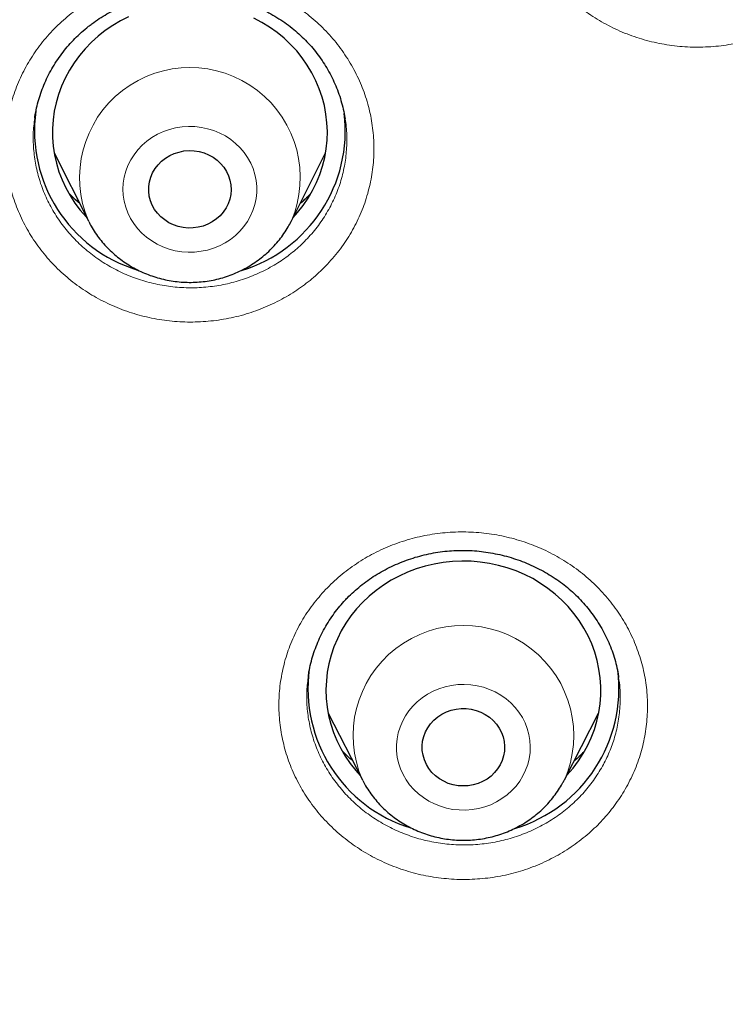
# Model space of a CAD drawing. Header units: millimetres. Extents: x 8 to 961, y 12 to 950.
# Tile 34 of 171: x 326.41 to 334.12, y 804.61 to 815.36. Entities that reach past the tile are written whole.
import ezdxf

# ---------------------------------------------------------------- set-up
doc = ezdxf.new("R2010")
doc.units = ezdxf.units.MM

msp = doc.modelspace()

# ---------------------------------------------------------------- linework, layer by layer
at = {"color": 7, "linetype": 'Continuous', "lineweight": 30}
for p, q in [((326.583, 814.296), (326.58, 814.282)), ((326.791, 813.905), (327.164, 813.16)), ((329.379, 813.16), (329.753, 813.905)), ((327.167, 813.153), (327.164, 813.16)), ((329.379, 813.16), (329.378, 813.157)), ((329.565, 808.205), (329.564, 808.195)), ((332.95, 808.182), (332.949, 808.19)), ((329.78, 807.788), (330.154, 807.06)), ((332.36, 807.06), (332.733, 807.788)), ((330.158, 807.053), (330.154, 807.06))]:
    msp.add_line(p, q, dxfattribs=at)
at = {"color": 7, "linetype": 'Continuous', "lineweight": 30, "flags": 128}
for points in [[(327.603, 815.39), (327.514, 815.345), (327.429, 815.294), (327.347, 815.238), (327.269, 815.177), (327.196, 815.111), (327.128, 815.04), (327.065, 814.965), (327.008, 814.887), (326.956, 814.805), (326.91, 814.72), (326.871, 814.632), (326.838, 814.542), (326.811, 814.45), (326.792, 814.357), (326.778, 814.263), (326.772, 814.168), (326.773, 814.072), (326.78, 813.977), (326.794, 813.883), (326.815, 813.79), (326.843, 813.698), (326.877, 813.609), (326.918, 813.522), (326.964, 813.437), (327.017, 813.356), (327.075, 813.278), (327.139, 813.204), (327.145, 813.197)], [(329.398, 813.197), (329.447, 813.253), (329.508, 813.329), (329.562, 813.41), (329.611, 813.493), (329.653, 813.579), (329.69, 813.668), (329.719, 813.759), (329.743, 813.852), (329.759, 813.946), (329.769, 814.041), (329.772, 814.136), (329.768, 814.231), (329.757, 814.326), (329.739, 814.419), (329.715, 814.512), (329.684, 814.603), (329.647, 814.691), (329.603, 814.777), (329.553, 814.86), (329.498, 814.94), (329.437, 815.016), (329.37, 815.088), (329.299, 815.155), (329.223, 815.218), (329.142, 815.276), (329.058, 815.328), (328.97, 815.375)], [(328.561, 813.182), (328.516, 813.151), (328.468, 813.125), (328.417, 813.105), (328.363, 813.092), (328.309, 813.084), (328.253, 813.083), (328.198, 813.088), (328.144, 813.1), (328.092, 813.118), (328.043, 813.141), (327.997, 813.171), (327.955, 813.205), (327.918, 813.244), (327.887, 813.287), (327.861, 813.333), (327.841, 813.381), (327.828, 813.432), (327.822, 813.484), (327.823, 813.536), (327.83, 813.587), (327.844, 813.638), (327.865, 813.686), (327.891, 813.732), (327.924, 813.774), (327.962, 813.812), (328.004, 813.846), (328.051, 813.874), (328.1, 813.897), (328.153, 813.913), (328.207, 813.924), (328.262, 813.928), (328.318, 813.926), (328.372, 813.918), (328.426, 813.903), (328.476, 813.882), (328.524, 813.856), (328.568, 813.824), (328.607, 813.787), (328.642, 813.746), (328.67, 813.702), (328.693, 813.654), (328.709, 813.604), (328.719, 813.553), (328.722, 813.501), (328.718, 813.449), (328.707, 813.398), (328.69, 813.349), (328.666, 813.302), (328.636, 813.258), (328.601, 813.217), (328.561, 813.182)], [(332.384, 807.109), (332.39, 807.115), (332.454, 807.189), (332.512, 807.267), (332.565, 807.348), (332.611, 807.433), (332.652, 807.52), (332.686, 807.61), (332.713, 807.702), (332.734, 807.795), (332.748, 807.889), (332.756, 807.984), (332.756, 808.079), (332.75, 808.174), (332.736, 808.269), (332.717, 808.362), (332.69, 808.454), (332.657, 808.544), (332.617, 808.632), (332.572, 808.717), (332.52, 808.798), (332.462, 808.877), (332.399, 808.951), (332.331, 809.022), (332.258, 809.088), (332.18, 809.149), (332.098, 809.205), (332.013, 809.256), (331.923, 809.301), (331.831, 809.34), (331.736, 809.374), (331.639, 809.401), (331.541, 809.422), (331.44, 809.437), (331.34, 809.446), (331.238, 809.448), (331.137, 809.443), (331.036, 809.432), (330.937, 809.415), (330.838, 809.392), (330.742, 809.362), (330.648, 809.327), (330.557, 809.285), (330.469, 809.238), (330.385, 809.185), (330.304, 809.127), (330.228, 809.064), (330.157, 808.997), (330.091, 808.925), (330.029, 808.849), (329.974, 808.769), (329.924, 808.686), (329.881, 808.6), (329.844, 808.511), (329.813, 808.421), (329.789, 808.328), (329.771, 808.234), (329.761, 808.14), (329.757, 808.045), (329.76, 807.949), (329.769, 807.855), (329.786, 807.761), (329.809, 807.668), (329.839, 807.577), (329.876, 807.488), (329.918, 807.402), (329.967, 807.318), (330.022, 807.238), (330.082, 807.162), (330.129, 807.109)], [(331.597, 807.139), (331.558, 807.102), (331.515, 807.069), (331.467, 807.042), (331.417, 807.021), (331.364, 807.005), (331.309, 806.996), (331.254, 806.993), (331.199, 806.996), (331.144, 807.006), (331.092, 807.022), (331.042, 807.044), (330.995, 807.072), (330.952, 807.105), (330.913, 807.142), (330.88, 807.184), (330.853, 807.229), (330.831, 807.277), (330.817, 807.328), (330.808, 807.379), (330.807, 807.431), (330.812, 807.483), (330.825, 807.534), (330.843, 807.583), (330.868, 807.629), (330.899, 807.672), (330.935, 807.712), (330.977, 807.747), (331.022, 807.776), (331.071, 807.801), (331.123, 807.819), (331.176, 807.832), (331.231, 807.838), (331.287, 807.838), (331.342, 807.831), (331.395, 807.818), (331.447, 807.799), (331.496, 807.774), (331.541, 807.744), (331.581, 807.708), (331.617, 807.669), (331.648, 807.625), (331.672, 807.578), (331.69, 807.529), (331.702, 807.478), (331.707, 807.426), (331.704, 807.374), (331.696, 807.323), (331.68, 807.273), (331.658, 807.225), (331.63, 807.18), (331.597, 807.139)]]:
    msp.add_lwpolyline(points, dxfattribs=at)
at = {"color": 252, "linetype": 'Continuous', "lineweight": 0, "flags": 128}
for points in [[(327.802, 814.031), (327.75, 813.986), (327.703, 813.937), (327.662, 813.883), (327.626, 813.826), (327.596, 813.766), (327.572, 813.704), (327.555, 813.639), (327.545, 813.574), (327.541, 813.507), (327.544, 813.441), (327.554, 813.375), (327.571, 813.311), (327.594, 813.248), (327.624, 813.188), (327.66, 813.131), (327.701, 813.077), (327.748, 813.027), (327.799, 812.982), (327.855, 812.942), (327.915, 812.907), (327.978, 812.877), (328.044, 812.853), (328.112, 812.836), (328.182, 812.824), (328.252, 812.819), (328.323, 812.821), (328.393, 812.829), (328.462, 812.843), (328.529, 812.863), (328.594, 812.889), (328.655, 812.921), (328.714, 812.959), (328.768, 813.002), (328.817, 813.049), (328.861, 813.101), (328.9, 813.156), (328.933, 813.215), (328.96, 813.276), (328.98, 813.339), (328.994, 813.405), (329.001, 813.471), (329.001, 813.537), (328.995, 813.603), (328.981, 813.668), (328.961, 813.732), (328.935, 813.793), (328.902, 813.852), (328.864, 813.907), (328.82, 813.959), (328.771, 814.007), (328.717, 814.05), (328.659, 814.088), (328.597, 814.12), (328.532, 814.147), (328.465, 814.167), (328.397, 814.182), (328.326, 814.19), (328.256, 814.192), (328.186, 814.187), (328.116, 814.176), (328.048, 814.159), (327.982, 814.136), (327.918, 814.106), (327.858, 814.071), (327.802, 814.031)], [(330.705, 807.865), (330.661, 807.813), (330.623, 807.757), (330.591, 807.698), (330.565, 807.636), (330.546, 807.573), (330.533, 807.507), (330.527, 807.441), (330.527, 807.375), (330.535, 807.309), (330.549, 807.244), (330.57, 807.181), (330.598, 807.12), (330.631, 807.061), (330.67, 807.006), (330.715, 806.955), (330.765, 806.908), (330.82, 806.866), (330.878, 806.829), (330.94, 806.797), (331.005, 806.771), (331.073, 806.751), (331.142, 806.738), (331.212, 806.731), (331.282, 806.73), (331.353, 806.735), (331.422, 806.747), (331.49, 806.765), (331.556, 806.789), (331.619, 806.819), (331.678, 806.855), (331.734, 806.896), (331.785, 806.942), (331.831, 806.992), (331.872, 807.046), (331.907, 807.103), (331.936, 807.164), (331.959, 807.227), (331.975, 807.291), (331.984, 807.357), (331.987, 807.423), (331.983, 807.489), (331.972, 807.555), (331.954, 807.619), (331.93, 807.681), (331.9, 807.741), (331.863, 807.798), (331.821, 807.851), (331.774, 807.901), (331.722, 807.945), (331.665, 807.985), (331.605, 808.019), (331.541, 808.048), (331.475, 808.071), (331.406, 808.088), (331.337, 808.098), (331.266, 808.102), (331.196, 808.1), (331.126, 808.091), (331.057, 808.076), (330.99, 808.055), (330.926, 808.028), (330.864, 807.995), (330.807, 807.956), (330.753, 807.913), (330.705, 807.865)]]:
    msp.add_lwpolyline(points, dxfattribs=at)
at = {"color": 252, "linetype": 'Continuous', "lineweight": 0}
for centre, start, end in [((328.272, 813.632), 336.9196, 203.0804), ((331.257, 807.542), 336.2645, 203.6092)]:
    msp.add_arc(centre, 1.204, start, end, dxfattribs=at)
at = {"color": 7, "linetype": 'Continuous', "lineweight": 30}
for centre, radius, start, end in [((328.164, 814.144), 1.589, 172.248, 253.035), ((328.373, 814.147), 1.595, 286.7956, 6.7596), ((331.149, 808.054), 1.589, 172.2455, 252.9179), ((331.359, 808.057), 1.595, 286.7474, 7.1989)]:
    msp.add_arc(centre, radius, start, end, dxfattribs=at)
for points, knots in [([(387.277, 812.494), (387.275, 812.523), (387.272, 812.582), (387.266, 812.676), (387.26, 812.771), (387.254, 812.874), (387.246, 812.988), (387.238, 813.113), (387.228, 813.249), (387.216, 813.406), (387.202, 813.586), (387.185, 813.79), (387.165, 814.009), (387.143, 814.247), (387.118, 814.495), (387.092, 814.741), (387.066, 814.968), (387.042, 815.176), (387.018, 815.366), (386.998, 815.53), (386.98, 815.667), (386.965, 815.774), (386.954, 815.858), (386.945, 815.927), (386.935, 815.996), (386.923, 816.079), (386.908, 816.183), (386.89, 816.31), (386.867, 816.461), (386.842, 816.628), (386.814, 816.805), (386.766, 817.102), (386.694, 817.523), (386.593, 818.072), (386.482, 818.637), (386.359, 819.216), (386.225, 819.805), (386.081, 820.401), (385.904, 821.09), (385.688, 821.874), (385.494, 822.522), (385.363, 822.941), (385.304, 823.124), (385.25, 823.292), (385.201, 823.442), (385.156, 823.575), (385.118, 823.691), (385.086, 823.785), (385.061, 823.858), (385.042, 823.913), (385.027, 823.957), (385.014, 823.996), (384.998, 824.042), (384.974, 824.109), (384.942, 824.202), (384.901, 824.317), (384.853, 824.455), (384.795, 824.614), (384.731, 824.791), (384.658, 824.986), (384.576, 825.205), (384.483, 825.448), (384.379, 825.716), (384.265, 826.001), (384.146, 826.295), (384.024, 826.589), (383.881, 826.927), (383.716, 827.305), (383.531, 827.719), (383.345, 828.122), (383.16, 828.513), (382.976, 828.892), (382.799, 829.25), (382.628, 829.586), (382.464, 829.902), (382.307, 830.199), (382.158, 830.475), (382.016, 830.734), (381.878, 830.982), (381.695, 831.307), (381.459, 831.714), (381.168, 832.204), (380.865, 832.699), (380.623, 833.082), (380.449, 833.353), (380.346, 833.511), (380.242, 833.669), (380.14, 833.824), (380.049, 833.961), (379.969, 834.079), (379.901, 834.179), (379.839, 834.271), (379.781, 834.356), (379.729, 834.432), (379.681, 834.501), (379.64, 834.56), (379.608, 834.606), (379.583, 834.642), (379.561, 834.674), (379.535, 834.711), (379.502, 834.758), (379.463, 834.814), (379.411, 834.888), (379.344, 834.982), (379.26, 835.1), (379.164, 835.233), (379.056, 835.383), (378.935, 835.548), (378.801, 835.729), (378.654, 835.926), (378.497, 836.134), (378.33, 836.353), (378.153, 836.582), (377.963, 836.824), (377.764, 837.074), (377.56, 837.325), (377.32, 837.619), (377.043, 837.949), (376.732, 838.314), (376.392, 838.703), (376.025, 839.114), (375.632, 839.542), (375.25, 839.949), (374.879, 840.334), (374.52, 840.697), (374.174, 841.041), (373.842, 841.364), (373.544, 841.648), (373.276, 841.898), (373.031, 842.125), (372.777, 842.355), (372.477, 842.624), (372.126, 842.932), (371.721, 843.28), (371.292, 843.639), (370.841, 844.009), (370.365, 844.388), (369.962, 844.699), (369.641, 844.943), (369.411, 845.116), (369.184, 845.284), (368.967, 845.443), (368.762, 845.591), (368.56, 845.735), (368.362, 845.875), (368.17, 846.009), (367.997, 846.129), (367.845, 846.233), (367.713, 846.323), (367.601, 846.399), (367.516, 846.456), (367.458, 846.495), (367.423, 846.518), (367.396, 846.537), (367.364, 846.558), (367.319, 846.588), (367.256, 846.629), (367.18, 846.68), (367.088, 846.74), (366.982, 846.81), (366.861, 846.888), (366.725, 846.976), (366.577, 847.07), (366.423, 847.169), (366.213, 847.301), (365.945, 847.467), (365.564, 847.7), (365.115, 847.968), (364.592, 848.271), (364.048, 848.578), (363.481, 848.887), (362.892, 849.198), (362.28, 849.511), (361.664, 849.815), (361.046, 850.108), (360.436, 850.388), (359.822, 850.659), (359.207, 850.92), (358.593, 851.172), (357.9, 851.444), (357.128, 851.733), (356.277, 852.034), (355.428, 852.316), (354.581, 852.581), (353.736, 852.829), (352.895, 853.059), (352.08, 853.267), (351.293, 853.454), (350.538, 853.621), (349.795, 853.774), (349.064, 853.912), (348.348, 854.038), (347.646, 854.15), (346.958, 854.25), (346.285, 854.338), (345.627, 854.416), (344.984, 854.483), (344.356, 854.541), (343.75, 854.589), (343.154, 854.63), (342.555, 854.663), (341.937, 854.69), (341.299, 854.709), (340.662, 854.721), (340.028, 854.724), (339.398, 854.719), (338.752, 854.705), (338.09, 854.683), (337.462, 854.654), (336.876, 854.619), (336.341, 854.581), (335.815, 854.539), (335.302, 854.492), (334.757, 854.436), (334.181, 854.371), (333.579, 854.295), (332.996, 854.215), (332.433, 854.131), (331.89, 854.043), (331.366, 853.953), (330.896, 853.867), (330.471, 853.786), (330.082, 853.708), (329.683, 853.625), (329.27, 853.535), (328.797, 853.428), (328.262, 853.301), (327.661, 853.151), (327.063, 852.994), (326.467, 852.829), (325.876, 852.657), (325.269, 852.473), (324.646, 852.275), (324.009, 852.062), (323.309, 851.819), (322.552, 851.541), (321.742, 851.227), (320.929, 850.896), (320.114, 850.546), (319.298, 850.178), (318.482, 849.791), (317.703, 849.404), (316.962, 849.019), (316.371, 848.7), (315.894, 848.434), (315.535, 848.23), (315.204, 848.038), (314.906, 847.862), (314.639, 847.702), (314.39, 847.551), (314.16, 847.41), (313.948, 847.278), (313.75, 847.153), (313.566, 847.035), (313.396, 846.927), (313.248, 846.83), (313.12, 846.747), (313.019, 846.68), (312.939, 846.627), (312.87, 846.582), (312.796, 846.533), (312.71, 846.475), (312.609, 846.407), (312.493, 846.329), (312.361, 846.239), (312.215, 846.139), (312.057, 846.03), (311.871, 845.9), (311.656, 845.748), (311.409, 845.572), (311.136, 845.374), (310.834, 845.151), (310.503, 844.903), (310.154, 844.637), (309.789, 844.352), (309.407, 844.049), (309.02, 843.734), (308.636, 843.414), (308.264, 843.098), (307.903, 842.785), (307.553, 842.474), (307.158, 842.117), (306.723, 841.715), (306.255, 841.267), (305.81, 840.83), (305.387, 840.404), (304.987, 839.99), (304.614, 839.595), (304.269, 839.219), (303.948, 838.864), (303.645, 838.519), (303.353, 838.182), (303.008, 837.775), (302.611, 837.295), (302.166, 836.739), (301.692, 836.126), (301.335, 835.648), (301.087, 835.307), (300.986, 835.167), (300.893, 835.037), (300.813, 834.925), (300.747, 834.831), (300.694, 834.755), (300.65, 834.693), (300.619, 834.648), (300.596, 834.615), (300.576, 834.586), (300.551, 834.551), (300.516, 834.501), (300.47, 834.433), (300.412, 834.349), (300.348, 834.255), (300.28, 834.155), (300.207, 834.048), (300.109, 833.901), (299.982, 833.711), (299.825, 833.471), (299.657, 833.21), (299.477, 832.927), (299.287, 832.623), (299.097, 832.314), (298.91, 832.002), (298.728, 831.695), (298.548, 831.385), (298.374, 831.078), (298.205, 830.776), (298.042, 830.479), (297.844, 830.11), (297.614, 829.672), (297.359, 829.17), (297.136, 828.718), (296.944, 828.316), (296.778, 827.96), (296.62, 827.615), (296.468, 827.274), (296.318, 826.929), (296.168, 826.575), (295.989, 826.143), (295.783, 825.629), (295.611, 825.18), (295.496, 824.871), (295.439, 824.714), (295.386, 824.569), (295.34, 824.439), (295.299, 824.326), (295.267, 824.233), (295.241, 824.159), (295.221, 824.102), (295.205, 824.057), (295.193, 824.021), (295.18, 823.983), (295.163, 823.934), (295.142, 823.872), (295.114, 823.79), (295.079, 823.688), (295.037, 823.563), (294.991, 823.424), (294.94, 823.268), (294.884, 823.095), (294.824, 822.906), (294.76, 822.701), (294.692, 822.48), (294.621, 822.243), (294.547, 821.991), (294.439, 821.615), (294.3, 821.112), (294.136, 820.479), (293.977, 819.828), (293.826, 819.158), (293.713, 818.619), (293.633, 818.217), (293.584, 817.957), (293.535, 817.695), (293.489, 817.436), (293.447, 817.188), (293.409, 816.961), (293.376, 816.756), (293.347, 816.572), (293.322, 816.405), (293.3, 816.254), (293.283, 816.135), (293.27, 816.045), (293.261, 815.982), (293.253, 815.928), (293.248, 815.885), (293.242, 815.847), (293.236, 815.803), (293.228, 815.742), (293.217, 815.66), (293.204, 815.557), (293.189, 815.439), (293.173, 815.309), (293.155, 815.166), (293.137, 815.012), (293.119, 814.854), (293.102, 814.698), (293.085, 814.544), (293.07, 814.392), (293.05, 814.197), (293.028, 813.959), (293.004, 813.682), (292.982, 813.416), (292.965, 813.182), (292.951, 812.977), (292.939, 812.804), (292.93, 812.645), (292.924, 812.542), (292.921, 812.494)], [0, 0, 0, 0, 0.00063, 0.001265, 0.001948, 0.002706, 0.003546, 0.004469, 0.005476, 0.006565, 0.007955, 0.009461, 0.011082, 0.012798, 0.014754, 0.016574, 0.018255, 0.019799, 0.021205, 0.022474, 0.023449, 0.024258, 0.024875, 0.025313, 0.025798, 0.026413, 0.027158, 0.028127, 0.029253, 0.030531, 0.03186, 0.033204, 0.037185, 0.041295, 0.045533, 0.049899, 0.054361, 0.058868, 0.06342, 0.07006, 0.076791, 0.07831, 0.079736, 0.081029, 0.08219, 0.08322, 0.084117, 0.084881, 0.085389, 0.085815, 0.086159, 0.086423, 0.08671, 0.08725, 0.087978, 0.088864, 0.089954, 0.091192, 0.092576, 0.094107, 0.095784, 0.097724, 0.099829, 0.102098, 0.10448, 0.106814, 0.10909, 0.112551, 0.115868, 0.119043, 0.122287, 0.125367, 0.128283, 0.131035, 0.133624, 0.136086, 0.13838, 0.140504, 0.142535, 0.144584, 0.148662, 0.152812, 0.157034, 0.161327, 0.162691, 0.164062, 0.165441, 0.166814, 0.168096, 0.169041, 0.169917, 0.170726, 0.171468, 0.172142, 0.172748, 0.173287, 0.173703, 0.173976, 0.174226, 0.174558, 0.174971, 0.175466, 0.176042, 0.176942, 0.177989, 0.179181, 0.18052, 0.182005, 0.183637, 0.185414, 0.187339, 0.189303, 0.191399, 0.193627, 0.195978, 0.198331, 0.200644, 0.204202, 0.207663, 0.21103, 0.215388, 0.219575, 0.223591, 0.227436, 0.231109, 0.234611, 0.237942, 0.241102, 0.243465, 0.24583, 0.248287, 0.250836, 0.254488, 0.258312, 0.262309, 0.266479, 0.270821, 0.275336, 0.277377, 0.279452, 0.281489, 0.283408, 0.285207, 0.286888, 0.288716, 0.290378, 0.291876, 0.293207, 0.29432, 0.295283, 0.296097, 0.296488, 0.296783, 0.296986, 0.297197, 0.297604, 0.298135, 0.29879, 0.299569, 0.300471, 0.301498, 0.302648, 0.303915, 0.305224, 0.306549, 0.309203, 0.311923, 0.316058, 0.320337, 0.32476, 0.329327, 0.334038, 0.338893, 0.343892, 0.348601, 0.353363, 0.358095, 0.362797, 0.36747, 0.372113, 0.37851, 0.38485, 0.391134, 0.39736, 0.40353, 0.409643, 0.415699, 0.4212, 0.426624, 0.431934, 0.437131, 0.442214, 0.447184, 0.45204, 0.456783, 0.461412, 0.465927, 0.470329, 0.474617, 0.478661, 0.482841, 0.487159, 0.491614, 0.496206, 0.500491, 0.504889, 0.509399, 0.514023, 0.518759, 0.522556, 0.526316, 0.529995, 0.533593, 0.537112, 0.541483, 0.545723, 0.549832, 0.55381, 0.557658, 0.561375, 0.564961, 0.567682, 0.570435, 0.57329, 0.576247, 0.579306, 0.583465, 0.587798, 0.592306, 0.596479, 0.60079, 0.605241, 0.60983, 0.614559, 0.619389, 0.625438, 0.631551, 0.637731, 0.643975, 0.650285, 0.656661, 0.663102, 0.668709, 0.674366, 0.677348, 0.680317, 0.683127, 0.68548, 0.687688, 0.689749, 0.691665, 0.693435, 0.695059, 0.696661, 0.69809, 0.699346, 0.700429, 0.701339, 0.701933, 0.702475, 0.7031, 0.703826, 0.704687, 0.705685, 0.706822, 0.708094, 0.709464, 0.710914, 0.712933, 0.715089, 0.717383, 0.720156, 0.723105, 0.726232, 0.729535, 0.733016, 0.736674, 0.740232, 0.743729, 0.747153, 0.750504, 0.753781, 0.758597, 0.763245, 0.767726, 0.77204, 0.776186, 0.780166, 0.783764, 0.787213, 0.790514, 0.7937, 0.796859, 0.802071, 0.807218, 0.812298, 0.818902, 0.820186, 0.821464, 0.822642, 0.823668, 0.824467, 0.82514, 0.825687, 0.826109, 0.826352, 0.826563, 0.826869, 0.827279, 0.827902, 0.828662, 0.829491, 0.830374, 0.831312, 0.832305, 0.834214, 0.836298, 0.838556, 0.840989, 0.843597, 0.84638, 0.848904, 0.851545, 0.854171, 0.856744, 0.859264, 0.861733, 0.864148, 0.86844, 0.872555, 0.876494, 0.879476, 0.882348, 0.88511, 0.887802, 0.89055, 0.893367, 0.896251, 0.900825, 0.905559, 0.906826, 0.908082, 0.909223, 0.910234, 0.911115, 0.911865, 0.912404, 0.912848, 0.913197, 0.913451, 0.913688, 0.914086, 0.914578, 0.915137, 0.915987, 0.916951, 0.918031, 0.919225, 0.920563, 0.92202, 0.923597, 0.925295, 0.927112, 0.929048, 0.93107, 0.935746, 0.940548, 0.945477, 0.95053, 0.95571, 0.957641, 0.959588, 0.961553, 0.963525, 0.96539, 0.967115, 0.968611, 0.969983, 0.971229, 0.97235, 0.973346, 0.973878, 0.97436, 0.974763, 0.975083, 0.975324, 0.9756, 0.976064, 0.976677, 0.97744, 0.978352, 0.979292, 0.980352, 0.981523, 0.982705, 0.983866, 0.985006, 0.986124, 0.987222, 0.989354, 0.991402, 0.993365, 0.995241, 0.996604, 0.997848, 0.998979, 1, 1, 1, 1]), ([(327.166, 815.285), (327.178, 815.294), (327.216, 815.324), (327.283, 815.37), (327.366, 815.421), (327.454, 815.468), (327.545, 815.51), (327.639, 815.548), (327.735, 815.58), (327.834, 815.607), (327.934, 815.629), (328.035, 815.645), (328.137, 815.655), (328.238, 815.659), (328.339, 815.658), (328.439, 815.651), (328.538, 815.639), (328.636, 815.621), (328.734, 815.597), (328.831, 815.567), (328.926, 815.532), (329.02, 815.492), (329.112, 815.447), (329.201, 815.396), (329.286, 815.341), (329.367, 815.282), (329.444, 815.219), (329.515, 815.152), (329.582, 815.082), (329.644, 815.009), (329.701, 814.932), (329.754, 814.851), (329.802, 814.767), (329.845, 814.68), (329.883, 814.59), (329.915, 814.498), (329.94, 814.404), (329.957, 814.33), (329.963, 814.288), (329.965, 814.278)], [0, 0, 0, 0, 0.013334, 0.040749, 0.068289, 0.096008, 0.12389, 0.151905, 0.180016, 0.208182, 0.236349, 0.264455, 0.292452, 0.320296, 0.347952, 0.375378, 0.402529, 0.429738, 0.457284, 0.48512, 0.513194, 0.541442, 0.56979, 0.598167, 0.626469, 0.654623, 0.682567, 0.710252, 0.73764, 0.764852, 0.792444, 0.82028, 0.848356, 0.876631, 0.90506, 0.933588, 0.962159, 0.990714, 1, 1, 1, 1]), ([(326.578, 814.283), (326.579, 814.289), (326.584, 814.326), (326.598, 814.394), (326.621, 814.486), (326.652, 814.577), (326.687, 814.667), (326.729, 814.755), (326.776, 814.841), (326.829, 814.924), (326.887, 815.004), (326.949, 815.08), (327.016, 815.152), (327.088, 815.221), (327.14, 815.263), (327.166, 815.285)], [0, 0, 0, 0, 0.015573, 0.096193, 0.177457, 0.259257, 0.341477, 0.423983, 0.50663, 0.589244, 0.671657, 0.753726, 0.835351, 0.916449, 1, 1, 1, 1]), ([(327.066, 813.355), (327.046, 813.372), (327.008, 813.404), (326.973, 813.44), (326.956, 813.457)], [0, 0, 0, 0, 0.508286, 1, 1, 1, 1]), ([(329.586, 813.453), (329.567, 813.434), (329.532, 813.399), (329.493, 813.366), (329.475, 813.35)], [0, 0, 0, 0, 0.5171514, 1, 1, 1, 1]), ([(327.168, 813.153), (327.177, 813.136), (327.198, 813.094), (327.238, 813.03), (327.288, 812.962), (327.343, 812.897), (327.402, 812.836), (327.465, 812.779), (327.533, 812.726), (327.604, 812.679), (327.679, 812.636), (327.757, 812.598), (327.837, 812.566), (327.919, 812.539), (328.004, 812.518), (328.089, 812.502), (328.176, 812.493), (328.263, 812.489), (328.351, 812.492), (328.438, 812.5), (328.524, 812.514), (328.609, 812.534), (328.692, 812.56), (328.773, 812.592), (328.852, 812.629), (328.927, 812.671), (329, 812.719), (329.068, 812.771), (329.133, 812.828), (329.193, 812.889), (329.249, 812.954), (329.299, 813.022), (329.343, 813.09), (329.367, 813.136), (329.377, 813.157)], [0, 0, 0, 0, 0.021413, 0.05275, 0.084125, 0.115549, 0.14702, 0.178541, 0.210114, 0.241736, 0.27341, 0.305127, 0.336891, 0.368696, 0.400536, 0.432411, 0.464311, 0.496236, 0.528177, 0.560129, 0.592087, 0.624044, 0.655993, 0.687929, 0.719847, 0.751742, 0.7836, 0.815426, 0.847208, 0.878948, 0.910633, 0.942269, 0.973847, 1, 1, 1, 1]), ([(329.958, 809.013), (329.969, 809.024), (330.002, 809.059), (330.059, 809.114), (330.133, 809.177), (330.212, 809.237), (330.294, 809.292), (330.38, 809.343), (330.47, 809.389), (330.563, 809.43), (330.658, 809.466), (330.755, 809.497), (330.854, 809.522), (330.953, 809.542), (331.053, 809.556), (331.153, 809.564), (331.253, 809.566), (331.353, 809.563), (331.453, 809.554), (331.553, 809.539), (331.654, 809.519), (331.753, 809.494), (331.851, 809.462), (331.947, 809.426), (332.04, 809.384), (332.13, 809.338), (332.216, 809.287), (332.298, 809.232), (332.376, 809.174), (332.449, 809.111), (332.519, 809.043), (332.584, 808.972), (332.646, 808.896), (332.703, 808.816), (332.755, 808.733), (332.802, 808.648), (332.844, 808.559), (332.88, 808.469), (332.91, 808.377), (332.933, 808.284), (332.947, 808.219), (332.951, 808.185), (332.952, 808.182)], [0, 0, 0, 0, 0.012365, 0.037871, 0.063489, 0.08927, 0.115192, 0.141236, 0.167363, 0.193535, 0.219702, 0.245809, 0.271811, 0.297667, 0.323345, 0.348804, 0.374015, 0.399253, 0.424797, 0.450607, 0.476635, 0.50282, 0.529097, 0.555393, 0.581618, 0.607701, 0.633586, 0.659222, 0.68458, 0.709767, 0.735297, 0.761054, 0.787036, 0.813201, 0.839511, 0.865914, 0.892365, 0.918804, 0.945179, 0.971453, 0.997601, 1, 1, 1, 1]), ([(329.565, 808.195), (329.567, 808.209), (329.573, 808.256), (329.591, 808.333), (329.617, 808.426), (329.649, 808.517), (329.687, 808.607), (329.73, 808.694), (329.779, 808.778), (329.833, 808.86), (329.89, 808.935), (329.933, 808.986), (329.956, 809.011), (329.958, 809.013)], [0, 0, 0, 0, 0.048708, 0.154137, 0.259966, 0.366018, 0.472037, 0.577812, 0.683172, 0.787964, 0.892076, 0.989076, 1, 1, 1, 1]), ([(330.046, 807.271), (330.03, 807.284), (329.993, 807.315), (329.96, 807.349), (329.94, 807.369)], [0, 0, 0, 0, 0.423706, 1, 1, 1, 1]), ([(332.57, 807.364), (332.554, 807.347), (332.521, 807.314), (332.484, 807.283), (332.465, 807.267)], [0, 0, 0, 0, 0.481326, 1, 1, 1, 1]), ([(330.158, 807.053), (330.169, 807.033), (330.192, 806.989), (330.235, 806.924), (330.286, 806.856), (330.341, 806.792), (330.401, 806.732), (330.466, 806.676), (330.534, 806.625), (330.607, 806.578), (330.682, 806.536), (330.76, 806.5), (330.841, 806.469), (330.924, 806.443), (331.009, 806.424), (331.095, 806.41), (331.182, 806.402), (331.269, 806.399), (331.356, 806.403), (331.443, 806.413), (331.529, 806.429), (331.613, 806.45), (331.696, 806.477), (331.777, 806.51), (331.855, 806.549), (331.93, 806.592), (332.001, 806.641), (332.069, 806.694), (332.133, 806.752), (332.192, 806.814), (332.246, 806.88), (332.296, 806.949), (332.333, 807.009), (332.351, 807.046), (332.358, 807.058)], [0, 0, 0, 0, 0.024495, 0.0561, 0.087748, 0.119444, 0.151186, 0.182978, 0.214823, 0.246719, 0.278664, 0.310656, 0.342691, 0.374768, 0.40688, 0.439024, 0.471194, 0.503385, 0.535595, 0.567812, 0.600034, 0.632255, 0.664464, 0.696659, 0.728835, 0.760984, 0.793101, 0.82518, 0.857215, 0.889203, 0.921139, 0.95302, 0.984847, 1, 1, 1, 1])]:
    msp.add_open_spline(points, degree=3, knots=knots, dxfattribs=at)
at = {"color": 252, "linetype": 'Continuous', "lineweight": 0}
for points, knots in [([(292.937, 812.513), (292.943, 812.702), (292.977, 813.859), (293.238, 815.975), (293.728, 818.843), (294.434, 821.674), (295.331, 824.456), (296.421, 827.177), (297.698, 829.825), (299.156, 832.389), (300.79, 834.858), (302.592, 837.221), (304.554, 839.468), (306.669, 841.59), (308.927, 843.577), (311.319, 845.421), (313.833, 847.115), (316.461, 848.65), (319.189, 850.02), (322.007, 851.22), (324.902, 852.244), (327.863, 853.088), (330.876, 853.748), (333.928, 854.222), (337.007, 854.507), (340.099, 854.602), (343.191, 854.507), (346.27, 854.222), (349.322, 853.748), (352.335, 853.088), (355.296, 852.244), (358.191, 851.22), (361.009, 850.02), (363.737, 848.65), (366.364, 847.115), (368.879, 845.421), (371.271, 843.577), (373.529, 841.59), (375.643, 839.468), (377.606, 837.221), (379.408, 834.858), (381.042, 832.389), (382.5, 829.825), (383.777, 827.177), (384.867, 824.456), (385.764, 821.674), (386.47, 818.843), (386.96, 815.975), (387.22, 813.859), (387.255, 812.702), (387.261, 812.513)], [0, 0, 0, 0, 0.004208, 0.025764, 0.04732, 0.068876, 0.090432, 0.111989, 0.133545, 0.155101, 0.176657, 0.198213, 0.21977, 0.241326, 0.262882, 0.284438, 0.305994, 0.327551, 0.349107, 0.370663, 0.392219, 0.413775, 0.435331, 0.456888, 0.478444, 0.5, 0.521556, 0.543112, 0.564669, 0.586225, 0.607781, 0.629337, 0.650893, 0.672449, 0.694006, 0.715562, 0.737118, 0.758674, 0.78023, 0.801787, 0.823343, 0.844899, 0.866455, 0.888011, 0.909568, 0.931124, 0.95268, 0.974236, 0.995792, 1, 1, 1, 1]), ([(292.606, 801.86), (292.619, 802.637), (292.648, 804.249), (292.876, 806.688), (293.246, 809.168), (293.767, 811.625), (294.433, 814.05), (295.242, 816.437), (296.193, 818.777), (297.282, 821.064), (298.505, 823.289), (299.86, 825.447), (301.341, 827.53), (302.944, 829.531), (304.663, 831.445), (306.495, 833.265), (308.432, 834.986), (310.469, 836.602), (312.598, 838.108), (314.815, 839.5), (317.111, 840.773), (319.479, 841.923), (321.912, 842.946), (324.403, 843.839), (326.943, 844.6), (329.524, 845.225), (332.138, 845.714), (334.778, 846.064), (337.434, 846.275), (340.099, 846.345), (342.764, 846.275), (345.42, 846.064), (348.059, 845.714), (350.674, 845.225), (353.255, 844.6), (355.795, 843.839), (358.285, 842.946), (360.719, 841.923), (363.087, 840.773), (365.383, 839.5), (367.599, 838.108), (369.729, 836.602), (371.766, 834.986), (373.703, 833.265), (375.534, 831.445), (377.254, 829.531), (378.857, 827.53), (380.338, 825.447), (381.693, 823.289), (382.916, 821.064), (384.005, 818.777), (384.956, 816.437), (385.765, 814.05), (386.431, 811.625), (386.952, 809.168), (387.321, 806.688), (387.55, 804.249), (387.579, 802.637), (387.592, 801.86)], [0, 0, 0, 0, 0.016664, 0.034566, 0.052467, 0.070368, 0.08827, 0.106171, 0.124072, 0.141974, 0.159875, 0.177776, 0.195678, 0.213579, 0.23148, 0.249382, 0.267283, 0.285184, 0.303085, 0.320987, 0.338888, 0.356789, 0.374691, 0.392592, 0.410493, 0.428395, 0.446296, 0.464197, 0.482099, 0.5, 0.517901, 0.535803, 0.553704, 0.571605, 0.589506, 0.607408, 0.625309, 0.64321, 0.661112, 0.679013, 0.696914, 0.714816, 0.732717, 0.750618, 0.76852, 0.786421, 0.804322, 0.822223, 0.840125, 0.858026, 0.875927, 0.893829, 0.91173, 0.929631, 0.947533, 0.965434, 0.983335, 1, 1, 1, 1]), ([(294.6, 801.003), (294.619, 801.942), (294.655, 803.813), (294.954, 806.6), (295.433, 809.351), (296.109, 812.066), (296.977, 814.745), (298.034, 817.376), (299.267, 819.938), (300.669, 822.409), (302.234, 824.778), (303.963, 827.043), (305.856, 829.205), (307.904, 831.256), (310.087, 833.18), (312.388, 834.959), (314.799, 836.584), (317.319, 838.055), (319.948, 839.372), (322.675, 840.53), (325.475, 841.523), (328.326, 842.339), (331.215, 842.974), (334.143, 843.427), (337.108, 843.698), (340.099, 843.787), (343.09, 843.698), (346.056, 843.426), (348.984, 842.974), (351.873, 842.339), (354.723, 841.523), (357.523, 840.53), (360.25, 839.372), (362.88, 838.055), (365.4, 836.584), (367.811, 834.959), (370.112, 833.18), (372.294, 831.256), (374.342, 829.205), (376.235, 827.042), (377.964, 824.777), (379.53, 822.409), (380.931, 819.938), (382.164, 817.375), (383.22, 814.744), (384.089, 812.066), (384.764, 809.351), (385.243, 806.6), (385.543, 803.813), (385.579, 801.942), (385.597, 801.003)], [0, 0, 0, 0, 0.020985, 0.041789, 0.062502, 0.083215, 0.104018, 0.125, 0.145987, 0.166791, 0.187505, 0.208217, 0.229019, 0.25, 0.270986, 0.291791, 0.312505, 0.333217, 0.354019, 0.375, 0.395986, 0.416791, 0.437505, 0.458217, 0.479019, 0.5, 0.520986, 0.541791, 0.562505, 0.583217, 0.604019, 0.625, 0.645986, 0.666791, 0.687505, 0.708217, 0.729019, 0.75, 0.770986, 0.791791, 0.812505, 0.833217, 0.854019, 0.875, 0.895985, 0.916789, 0.937502, 0.958215, 0.979017, 1, 1, 1, 1]), ([(333.116, 818.755), (333.188, 818.777), (333.331, 818.821), (333.554, 818.857), (333.78, 818.872), (334.006, 818.862), (334.23, 818.828), (334.448, 818.77), (334.658, 818.689), (334.858, 818.587), (335.044, 818.465), (335.215, 818.323), (335.367, 818.164), (335.501, 817.99), (335.612, 817.803), (335.701, 817.605), (335.766, 817.399), (335.805, 817.188), (335.82, 816.974), (335.809, 816.759), (335.773, 816.547), (335.712, 816.341), (335.627, 816.142), (335.519, 815.954), (335.389, 815.778), (335.239, 815.617), (335.071, 815.474), (334.887, 815.349), (334.694, 815.247), (334.494, 815.167), (334.287, 815.108), (334.069, 815.069), (333.843, 815.054), (333.617, 815.062), (333.393, 815.095), (333.174, 815.151), (332.963, 815.23), (332.763, 815.331), (332.576, 815.452), (332.404, 815.593), (332.25, 815.751), (332.116, 815.924), (332.003, 816.11), (331.913, 816.307), (331.847, 816.513), (331.805, 816.724), (331.789, 816.938), (331.798, 817.152), (331.832, 817.364), (331.892, 817.571), (331.975, 817.771), (332.082, 817.96), (332.211, 818.136), (332.359, 818.298), (332.526, 818.443), (332.709, 818.568), (332.906, 818.675), (333.046, 818.728), (333.116, 818.755)], [0, 0, 0, 0, 0.017856, 0.0357688, 0.0536249, 0.0714969, 0.0894262, 0.1072984, 0.1251736, 0.1431059, 0.1609805, 0.17886, 0.1967972, 0.2146768, 0.2325598, 0.2505009, 0.2683848, 0.2862707, 0.3042139, 0.3220997, 0.3399839, 0.3579263, 0.3758108, 0.3936925, 0.4116308, 0.4295125, 0.4473888, 0.4653224, 0.4831994, 0.4999466, 0.5166939, 0.5345677, 0.5524985, 0.5703721, 0.5882457, 0.6061765, 0.62405, 0.6419264, 0.6598591, 0.6777357, 0.6956168, 0.713555, 0.7314361, 0.7493204, 0.7672626, 0.7851469, 0.8030328, 0.8209755, 0.8388617, 0.8567457, 0.8746874, 0.8925708, 0.9104512, 0.9283881, 0.9462676, 0.9641593, 0.9821082, 1, 1, 1, 1]), ([(326.976, 815.423), (327.035, 815.467), (327.154, 815.554), (327.35, 815.66), (327.556, 815.747), (327.773, 815.81), (327.995, 815.849), (328.221, 815.866), (328.447, 815.857), (328.671, 815.825), (328.89, 815.77), (329.101, 815.691), (329.302, 815.591), (329.49, 815.47), (329.662, 815.33), (329.817, 815.173), (329.952, 815), (330.066, 814.814), (330.157, 814.617), (330.225, 814.412), (330.267, 814.201), (330.284, 813.988), (330.276, 813.773), (330.242, 813.562), (330.184, 813.355), (330.102, 813.156), (329.995, 812.967), (329.868, 812.791), (329.723, 812.632), (329.565, 812.493), (329.392, 812.371), (329.201, 812.264), (328.995, 812.177), (328.779, 812.112), (328.557, 812.071), (328.331, 812.054), (328.105, 812.06), (327.881, 812.091), (327.661, 812.145), (327.449, 812.222), (327.248, 812.321), (327.059, 812.44), (326.886, 812.579), (326.73, 812.736), (326.594, 812.908), (326.478, 813.093), (326.386, 813.289), (326.317, 813.493), (326.272, 813.704), (326.254, 813.917), (326.26, 814.132), (326.292, 814.344), (326.349, 814.551), (326.43, 814.75), (326.534, 814.94), (326.661, 815.117), (326.807, 815.281), (326.919, 815.376), (326.976, 815.423)], [0, 0, 0, 0, 0.017856, 0.035769, 0.053625, 0.071497, 0.089426, 0.107298, 0.125173, 0.143105, 0.160981, 0.17886, 0.196796, 0.214676, 0.23256, 0.250501, 0.268384, 0.28627, 0.304213, 0.322099, 0.339984, 0.357926, 0.375811, 0.393692, 0.41163, 0.429512, 0.447389, 0.465322, 0.483199, 0.499947, 0.516694, 0.534568, 0.552498, 0.570372, 0.588246, 0.606176, 0.62405, 0.641926, 0.659859, 0.677736, 0.695617, 0.713555, 0.731435, 0.74932, 0.767262, 0.785147, 0.803033, 0.820976, 0.838861, 0.856746, 0.874687, 0.892571, 0.910451, 0.928388, 0.946268, 0.96416, 0.982108, 1, 1, 1, 1]), ([(326.58, 814.282), (326.576, 814.255), (326.561, 814.167), (326.56, 814.018), (326.575, 813.836), (326.613, 813.656), (326.671, 813.482), (326.75, 813.315), (326.848, 813.157), (326.964, 813.011), (327.096, 812.877), (327.244, 812.759), (327.404, 812.657), (327.576, 812.572), (327.756, 812.507), (327.943, 812.46), (328.134, 812.434), (328.326, 812.428), (328.518, 812.443), (328.707, 812.478), (328.891, 812.533), (329.066, 812.607), (329.229, 812.698), (329.376, 812.802), (329.511, 812.92), (329.634, 813.055), (329.742, 813.205), (329.832, 813.366), (329.903, 813.536), (329.952, 813.712), (329.981, 813.892), (329.986, 814.074), (329.98, 814.204), (329.967, 814.271), (329.965, 814.278)], [0, 0, 0, 0, 0.015019, 0.047926, 0.080731, 0.113541, 0.146458, 0.179268, 0.21208, 0.244997, 0.277808, 0.310615, 0.343525, 0.376332, 0.409132, 0.442036, 0.474835, 0.50763, 0.540529, 0.573324, 0.60612, 0.639019, 0.671814, 0.702544, 0.733272, 0.766073, 0.798979, 0.831778, 0.864588, 0.897501, 0.930309, 0.963125, 0.996044, 1, 1, 1, 1]), ([(327.066, 813.354), (327.059, 813.36), (327.02, 813.391), (326.985, 813.427), (326.956, 813.457)], [0, 0, 0, 0, 0.179218, 1, 1, 1, 1]), ([(329.587, 813.456), (329.564, 813.431), (329.529, 813.394), (329.489, 813.361), (329.475, 813.35)], [0, 0, 0, 0, 0.646682, 1, 1, 1, 1]), ([(329.734, 809.117), (329.785, 809.169), (329.888, 809.273), (330.064, 809.407), (330.253, 809.523), (330.456, 809.618), (330.669, 809.69), (330.889, 809.74), (331.114, 809.766), (331.34, 809.768), (331.566, 809.746), (331.787, 809.7), (332.002, 809.632), (332.207, 809.541), (332.401, 809.429), (332.579, 809.297), (332.742, 809.147), (332.885, 808.981), (333.008, 808.801), (333.108, 808.609), (333.185, 808.408), (333.238, 808.2), (333.266, 807.988), (333.268, 807.774), (333.245, 807.562), (333.197, 807.353), (333.124, 807.151), (333.027, 806.958), (332.911, 806.78), (332.778, 806.62), (332.628, 806.473), (332.457, 806.34), (332.268, 806.223), (332.066, 806.126), (331.854, 806.052), (331.634, 806.001), (331.41, 805.974), (331.183, 805.97), (330.958, 805.991), (330.736, 806.034), (330.521, 806.102), (330.314, 806.192), (330.12, 806.302), (329.941, 806.433), (329.777, 806.582), (329.632, 806.747), (329.509, 806.926), (329.407, 807.117), (329.328, 807.318), (329.274, 807.526), (329.244, 807.738), (329.24, 807.951), (329.262, 808.164), (329.309, 808.373), (329.38, 808.575), (329.475, 808.769), (329.592, 808.952), (329.687, 809.062), (329.734, 809.117)], [0, 0, 0, 0, 0.0178655, 0.0357882, 0.0536535, 0.0715295, 0.0894626, 0.1073388, 0.1252163, 0.1431506, 0.1610279, 0.1789071, 0.1968434, 0.2147222, 0.2326037, 0.2505414, 0.2684224, 0.2863036, 0.3042424, 0.3221244, 0.3400058, 0.3579437, 0.3758256, 0.393705, 0.4116417, 0.4295217, 0.4473999, 0.4653348, 0.4832132, 0.4999657, 0.5167186, 0.5345952, 0.5525291, 0.5704058, 0.5882827, 0.6062164, 0.6240932, 0.6419711, 0.659906, 0.6777838, 0.6956636, 0.7136, 0.7314804, 0.7493612, 0.7672994, 0.785181, 0.8030628, 0.8210014, 0.8388831, 0.856764, 0.8747021, 0.892583, 0.9104622, 0.9283987, 0.9462781, 0.9641664, 0.982112, 1, 1, 1, 1]), ([(329.564, 808.195), (329.558, 808.142), (329.543, 808.028), (329.548, 807.853), (329.572, 807.673), (329.619, 807.496), (329.686, 807.325), (329.772, 807.163), (329.878, 807.01), (330.001, 806.869), (330.139, 806.743), (330.292, 806.631), (330.458, 806.537), (330.633, 806.46), (330.816, 806.402), (331.005, 806.365), (331.197, 806.347), (331.389, 806.35), (331.58, 806.374), (331.767, 806.417), (331.948, 806.48), (332.12, 806.561), (332.281, 806.661), (332.429, 806.776), (332.562, 806.907), (332.678, 807.052), (332.775, 807.204), (332.852, 807.362), (332.911, 807.527), (332.951, 807.701), (332.97, 807.882), (332.971, 808.043), (332.956, 808.142), (332.95, 808.182)], [0, 0, 0, 0, 0.029066, 0.061903, 0.094846, 0.127683, 0.160528, 0.193474, 0.226316, 0.259164, 0.292115, 0.324962, 0.357811, 0.390764, 0.423614, 0.456462, 0.489415, 0.522262, 0.555107, 0.588056, 0.6209, 0.65374, 0.686684, 0.719525, 0.75236, 0.7853, 0.818135, 0.848953, 0.87977, 0.912619, 0.94557, 0.978416, 1, 1, 1, 1]), ([(330.045, 807.273), (330.019, 807.294), (329.982, 807.324), (329.949, 807.359), (329.94, 807.369)], [0, 0, 0, 0, 0.701258, 1, 1, 1, 1]), ([(332.571, 807.365), (332.548, 807.341), (332.514, 807.306), (332.476, 807.275), (332.465, 807.266)], [0, 0, 0, 0, 0.702812, 1, 1, 1, 1])]:
    msp.add_open_spline(points, degree=3, knots=knots, dxfattribs=at)

doc.saveas('drawing.dxf')
